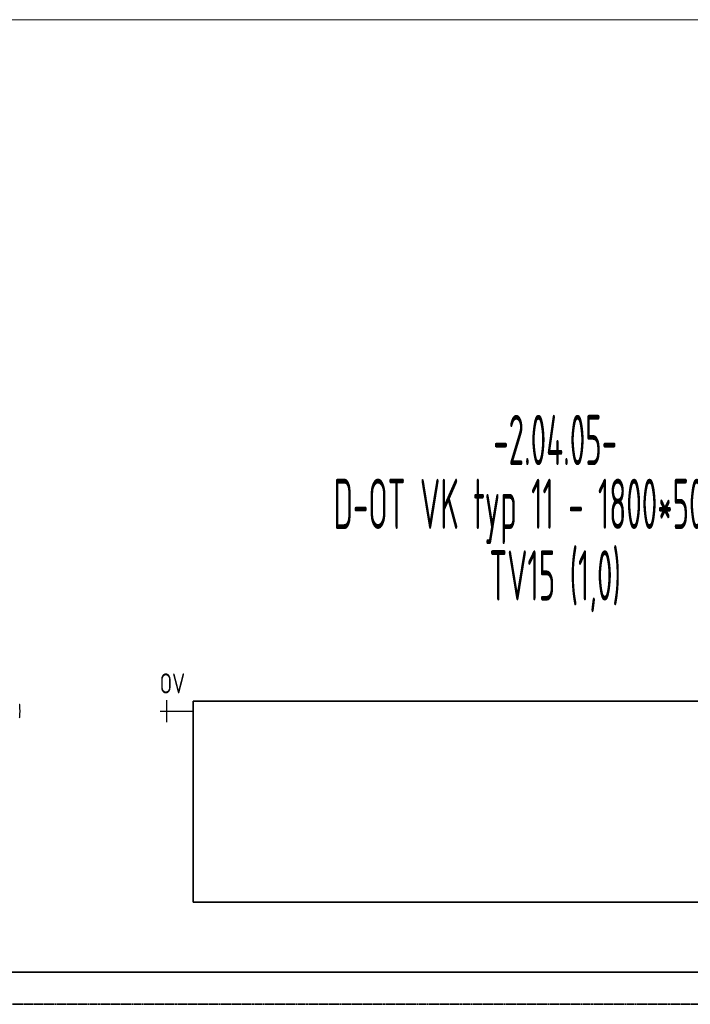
# Model space of a CAD drawing. Header units: millimetres. Extents: x 17747 to 112039, y -74980 to 446921.
# Tile 68 of 256: x 43026 to 44694, y -71859 to -69410. Entities that reach past the tile are written whole.
import ezdxf
from ezdxf.enums import TextEntityAlignment as Align

# ---------------------------------------------------------------- set-up
doc = ezdxf.new("R2010")
doc.units = ezdxf.units.MM
doc.linetypes.add('phl_thick', pattern=[0])
doc.linetypes.add('VERDECKT', pattern=[9.525, 6.35, -3.175])
for name, color, linetype, lineweight in [('JS_VYT_POPIS - OBECNĚ', 7, 'Continuous', 5), ('UT_SCHÉMA_POPIS', 7, 'VERDECKT', 5), ('UT_SCHÉMA_PŘÍVOD', 10, 'Continuous', 35), ('UT_SCHÉMA_SYMBOLY', 7, 'Continuous', 25), ('UT_SCHÉMA_ZPÁTEČKA', 172, 'VERDECKT', 35), ('UT_ZAŘÍZENÍ - OT', 3, 'Continuous', 35), ('VZT_50 POPIS - OBECNE', 7, 'Continuous', 5)]:
    doc.layers.add(name, color=color, linetype=linetype, lineweight=lineweight)
doc.styles.add('ISO 2.5', font='isocp.shx', dxfattribs={"width": 0.8, "height": 2.5})
doc.styles.add('VZT_POPIS', font='isocp.shx', dxfattribs={"width": 0.6, "height": 125})

msp = doc.modelspace()

# ---------------------------------------------------------------- linework, layer by layer
at = {"color": 0, "linetype": 'Continuous'}
for centre, radius, start, end in [((43025.2, -71114.8), 1.3, 7.906, 79.4371), ((42915.5, -71130.1), 112, 352.094, 7.906), ((43025.2, -71145.3), 1.3, 280.5629, 352.094)]:
    msp.add_arc(centre, radius, start, end, dxfattribs=at)
at = {"layer": 'UT_SCHÉMA_PŘÍVOD'}
msp.add_line((38957.9, -71779.3), (45782.9, -71779.3), dxfattribs=at)
at = {"layer": 'UT_SCHÉMA_SYMBOLY'}
for p, q in [((43392, -71157.1), (43392, -71103.1)), ((43376, -71130.1), (43457.9, -71130.1))]:
    msp.add_line(p, q, dxfattribs=at)
at = {"layer": 'UT_SCHÉMA_ZPÁTEČKA', "ltscale": 0.3}
msp.add_line((38877.9, -71859.3), (46332.9, -71859.3), dxfattribs=at)
at = {"layer": 'UT_ZAŘÍZENÍ - OT', "linetype": 'Continuous'}
for p, q in [((45257.9, -71105.1), (43457.9, -71105.1)), ((43457.9, -71105.1), (43457.9, -71605.1)), ((43457.9, -71605.1), (45257.9, -71605.1))]:
    msp.add_line(p, q, dxfattribs=at)
at = {"layer": 'VZT_50 POPIS - OBECNE', "linetype": 'phl_thick'}
msp.add_line((28093.1, -69410.3), (56168, -69410.3), dxfattribs=at)

# ---------------------------------------------------------------- texts
at = {"layer": 'JS_VYT_POPIS - OBECNĚ', "style": 'VZT_POPIS', "width": 0.5}
for s, p in [('-2.04.05-', (44357.9, -70455.6)), ('D-OT VK typ 11 - 1800*500 mm', (44357.9, -70614.5)), ('TV15 (1,0)', (44357.9, -70792.5))]:
    msp.add_text(s, height=125, dxfattribs=at).set_placement(p, align=Align.MIDDLE_CENTER)
at = {"layer": 'UT_SCHÉMA_POPIS', "style": 'ISO 2.5', "width": 0.8}
msp.add_text('OV', height=50, dxfattribs=at).set_placement((43374.5, -71061.2), align=Align.MIDDLE_LEFT)

doc.saveas('drawing.dxf')
